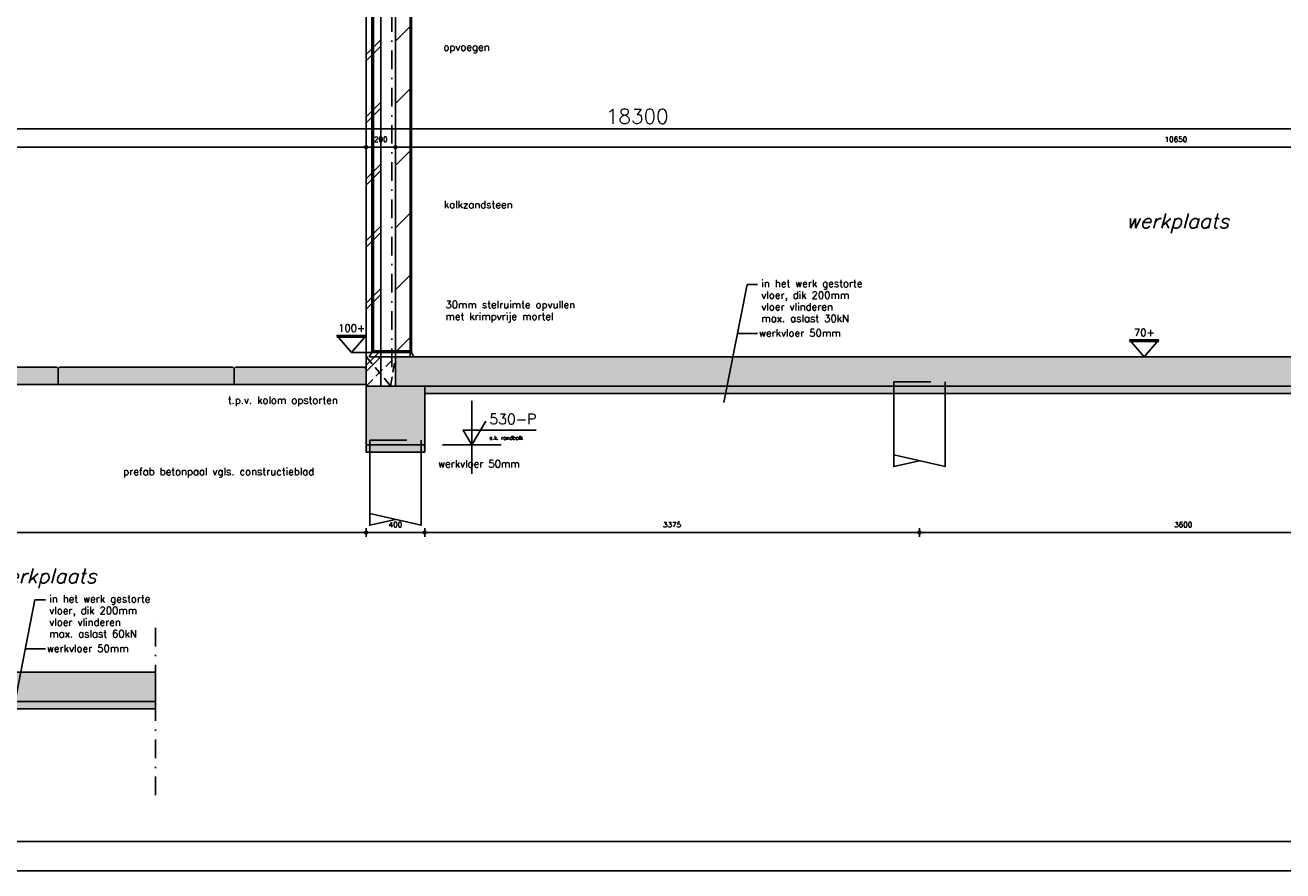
# Model space of a CAD drawing. Extents: x 0 to 38100, y 0 to 35640.
# Tile 5 of 42: x 8652 to 17232, y 0 to 5772. Entities that reach past the tile are written whole.
import ezdxf
from ezdxf.enums import TextEntityAlignment as Align

# ---------------------------------------------------------------- set-up
doc = ezdxf.new("R2010")
doc.units = 0
doc.header["$LTSCALE"] = 20
doc.header["$PDMODE"] = 1
doc.header["$PDSIZE"] = -3
for name, pattern in [('DASHDOT2', [12.7, 6.35, -3.175, 0, -3.175]), ('DASHED', [19.05, 12.7, -6.35]), ('HIDDEN2', [4.7625, 3.175, -1.5875])]:
    doc.linetypes.add(name, pattern=pattern)
doc.layers.get('0').update_dxf_attribs({"linetype": 'CONTINUOUS'})
doc.layers.get('DEFPOINTS').update_dxf_attribs({"linetype": 'CONTINUOUS'})
for name, color, linetype in [('A--A12--_F123-_SOLID', 27, 'CONTINUOUS'), ('A--A16--_F-23-', 1, 'CONTINUOUS'), ('A--A16--_F123-_SOLID', 27, 'CONTINUOUS'), ('A--A21--_F123-', 9, 'CONTINUOUS'), ('A--L$1A-_AFBREEKLIJN', 1, 'DASHDOT2'), ('A--L$2A-', 7, 'CONTINUOUS'), ('A--L$2A-_F123-', 1, 'CONTINUOUS'), ('A--L12--_F123-', 3, 'CONTINUOUS'), ('A--L16--', 7, 'CONTINUOUS'), ('A--L16--_F-23-', 7, 'CONTINUOUS'), ('A--L16--_F123-', 3, 'CONTINUOUS'), ('A--L17--', 7, 'CONTINUOUS'), ('A--L17--_F123-', 7, 'CONTINUOUS'), ('A--L21--', 7, 'CONTINUOUS'), ('A--L21--_F-2--', 7, 'CONTINUOUS'), ('A--L23--_F123-', 3, 'CONTINUOUS'), ('A--L28S-_F123-', 1, 'CONTINUOUS'), ('A--M$1A-_F123-_MAATV', 7, 'CONTINUOUS'), ('A--M$1A-_F123-_PEILM', 7, 'CONTINUOUS'), ('A--T$1A-_F123-_0_13MM', 8, 'CONTINUOUS'), ('A--T$1A-_F123-_0_18MM', 1, 'CONTINUOUS'), ('A--T$1A-_F123-_0_25MM', 2, 'CONTINUOUS'), ('A--T$1A-_F123-_0_35MM', 3, 'CONTINUOUS'), ('A--T$1A-_F123-_0_50MM', 4, 'CONTINUOUS'), ('X--LR---_CP', 7, 'CONTINUOUS')]:
    doc.layers.add(name, color=color, linetype=linetype)
doc.styles.add('0_13', font='ROMANS.shx', dxfattribs={"height": 26})
doc.styles.add('0_25', font='ROMANS.shx', dxfattribs={"height": 50})
doc.styles.add('0_35', font='ROMANS.shx', dxfattribs={"height": 70})
doc.styles.add('ALFA-0_25', font='ROMANS')
doc.styles.add('ALFA-5', font='romans')
doc.styles.add('MISO', font='ROMANS.shx')
doc.dimstyles.new('DLV18', dxfattribs={"dimscale": 20, "dimtxt": 1.8, "dimasz": 1, "dimexe": 0, "dimexo": 0, "dimgap": 0, "dimtad": 0, "dimdec": 0, "dimrnd": 1, "dimzin": 0, "dimtxsty": 'MISO', "dimblk1": '$DIMDLV', "dimblk2": '$DIMDLV', "dimsah": 1, "dimcen": 0, "dimse1": 1, "dimse2": 1, "dimclrd": 256, "dimclre": 256, "dimclrt": 1, "dimazin": 3, "dimtfac": 1, "dimtdec": 0, "dimtix": 1, "dimtmove": 0, "dimatfit": 3, "dimtvp": 1.5, "dimtolj": 1, "dimtzin": 0})
doc.dimstyles.new('DLV50', dxfattribs={"dimscale": 20, "dimtxt": 5, "dimasz": 1, "dimexe": 0, "dimexo": 0, "dimgap": 0, "dimtad": 0, "dimdec": 0, "dimrnd": 1, "dimzin": 0, "dimtxsty": 'MISO', "dimblk1": '$DIMDLV', "dimblk2": '$DIMDLV', "dimsah": 1, "dimcen": 0, "dimse1": 1, "dimse2": 1, "dimclrd": 256, "dimclre": 256, "dimclrt": 4, "dimazin": 3, "dimtfac": 1, "dimtdec": 0, "dimtix": 1, "dimtmove": 0, "dimatfit": 3, "dimtvp": 0.86, "dimtolj": 1, "dimtzin": 0})

# ---------------------------------------------------------------- blocks, each defined once
blk = doc.blocks.new('$DIMDLV')
at = {"color": 0}
for p, q in [((-1, 0), (1, 0)), ((0, -1.5), (0, 1.5))]:
    blk.add_line(p, q, dxfattribs=at)
blk.add_circle((0, 0), 0.5, dxfattribs=at)
blk = doc.blocks.new('*D148')
at = {"layer": 'A--M$1A-_F123-_MAATV'}
blk.add_line((3697.7, 5063.9), (21957.7, 5063.9), dxfattribs=at)
at = {"layer": 'DEFPOINTS', "color": 0}
for p in [(21977.7, 5063.9), (3677.7, 3438.9), (21977.7, 3308.9)]:
    blk.add_point(p, dxfattribs=at)
at = {"layer": 'A--M$1A-_F123-_MAATV', "xscale": 20, "yscale": 20, "zscale": 20, "rotation": 180}
blk.add_blockref('$DIMDLV', (3677.7, 5063.9), dxfattribs=at)
at = {"layer": 'A--M$1A-_F123-_MAATV', "xscale": 20, "yscale": 20, "zscale": 20}
blk.add_blockref('$DIMDLV', (21977.7, 5063.9), dxfattribs=at)
at = {"layer": 'A--M$1A-_F123-_MAATV', "color": 4, "insert": (12827.7, 5149.9), "char_height": 100, "attachment_point": 5, "style": 'MISO'}
blk.add_mtext('\\A1;18300', dxfattribs=at)
blk = doc.blocks.new('ERFVEHPL')
at = {"color": 3}
blk.add_lwpolyline([(0, 0), (1200, 0), (1200, 110), (1190, 120), (10, 120), (0, 110), (0, 0)], close=True, dxfattribs=at)
at = {"color": 16}
for points in [[(0, 0), (0, 110), (1190, 120), (10, 120)], [(1190, 120), (1200, 110), (0, 0), (1200, 0)]]:
    blk.add_solid(points, dxfattribs=at)
blk = doc.blocks.new('*U283')
at = {"layer": 'A--A21--_F123-', "linetype": 'CONTINUOUS'}
for p, q in [((-50, 6078.8), (50, 6178.8)), ((-50, 6036.4), (50, 6136.4)), ((-50, 5654.8), (50, 5754.8)), ((-50, 5612.4), (50, 5712.4)), ((-50, 5230.8), (50, 5330.8)), ((-50, 5188.4), (50, 5288.4)), ((-50, 4806.8), (50, 4906.8)), ((-50, 4764.4), (50, 4864.4)), ((-50, 4382.8), (50, 4482.8)), ((-50, 4340.4), (50, 4440.4)), ((-50, 3958.8), (50, 4058.8)), ((-50, 3916.4), (50, 4016.4)), ((-50, 3534.8), (50, 3634.8)), ((-50, 3492.4), (50, 3592.4)), ((-50, 3110.8), (50, 3210.8)), ((-50, 3068.4), (50, 3168.4)), ((-50, 2686.8), (50, 2786.8)), ((-50, 2644.4), (50, 2744.4)), ((-50, 2262.8), (50, 2362.8)), ((-50, 2220.4), (50, 2320.4)), ((-50, 1838.8), (50, 1938.8)), ((-50, 1796.4), (50, 1896.4)), ((-50, 1414.8), (50, 1514.8)), ((-50, 1372.4), (50, 1472.4)), ((-50, 990.8), (50, 1090.8)), ((-50, 948.4), (50, 1048.4)), ((-50, 566.8), (50, 666.8)), ((-50, 524.4), (50, 624.4)), ((-50, 142.8), (50, 242.8)), ((-50, 100.4), (50, 200.4))]:
    blk.add_line(p, q, dxfattribs=at)
blk = doc.blocks.new('*U153')
at = {"layer": 'A--L21--_F-2--', "color": 3, "linetype": 'CONTINUOUS'}
for points in [[(0, 0), (-50, 0), (-50, 6207.9), (0, 6207.9)], [(0, 0), (50, 0), (50, 6207.9), (0, 6207.9)]]:
    blk.add_lwpolyline(points, dxfattribs=at)
at = {"layer": 'A--A21--_F123-'}
blk.add_blockref('*U283', (0, 0), dxfattribs=at)
blk = doc.blocks.new('*U340')
at = {"layer": 'A--A21--_F123-', "linetype": 'CONTINUOUS'}
for p, q in [((-50, 5971.8), (-13.9, 6007.9)), ((-50, 5547.5), (50, 5647.5)), ((-50, 5123.3), (50, 5223.3)), ((-50, 4699), (50, 4799)), ((-50, 4274.7), (50, 4374.7)), ((-50, 3850.5), (50, 3950.5)), ((-50, 3426.2), (50, 3526.2)), ((-50, 3001.9), (50, 3101.9)), ((-50, 2577.7), (50, 2677.7)), ((-50, 2153.4), (50, 2253.4)), ((-50, 1729.2), (50, 1829.2)), ((-50, 1304.9), (50, 1404.9)), ((-50, 880.6), (50, 980.6)), ((-50, 456.4), (50, 556.4)), ((-50, 32.1), (50, 132.1))]:
    blk.add_line(p, q, dxfattribs=at)
blk = doc.blocks.new('*U154')
at = {"layer": 'A--L21--_F-2--', "color": 3, "linetype": 'CONTINUOUS'}
for points in [[(0, 0), (-50, 0), (-50, 6007.9), (0, 6007.9)], [(0, 0), (50, 0), (50, 6007.9), (0, 6007.9)]]:
    blk.add_lwpolyline(points, dxfattribs=at)
at = {"layer": 'A--A21--_F123-'}
blk.add_blockref('*U340', (0, 0), dxfattribs=at)
blk = doc.blocks.new('Q010075-')
at = {"layer": 'A--L17--_F123-', "color": 1, "linetype": 'DASHED'}
blk.add_lwpolyline([(-175, 0), (-175, 80), (175, 80), (175, 0)], dxfattribs=at)
at = {"layer": 'A--L17--_F123-', "color": 1, "linetype": 'CONTINUOUS'}
for points in [[(175, 0), (175, -500), (-175, -420)], [(-175, 0), (-175, -500), (0, -460)]]:
    blk.add_lwpolyline(points, dxfattribs=at)
at = {"layer": 'X--LR---_CP'}
for p in [(-175, 0), (-175, 0), (175, 0)]:
    blk.add_point(p, dxfattribs=at)
blk = doc.blocks.new('*U155')
at = {"layer": 'A--A16--_F123-_SOLID', "color": 11}
for points in [[(0, 0), (0, 25), (400, 0), (400, 25)], [(400, 0), (400, -25), (0, 0), (0, -25)]]:
    blk.add_solid(points, dxfattribs=at)
at = {"layer": 'A--L16--_F-23-', "color": 3, "linetype": 'CONTINUOUS'}
for points in [[(0, 0), (0, 25), (400, 25), (400, 0)], [(0, 0), (0, -25), (400, -25), (400, 0)]]:
    blk.add_lwpolyline(points, dxfattribs=at)
blk = doc.blocks.new('*U156')
at = {"layer": 'A--A16--_F123-_SOLID', "color": 11}
for points in [[(0, 0), (0, 25), (10350, 0), (10350, 25)], [(10350, 0), (10350, -25), (0, 0), (0, -25)]]:
    blk.add_solid(points, dxfattribs=at)
at = {"layer": 'A--L16--_F-23-', "color": 3, "linetype": 'CONTINUOUS'}
for points in [[(0, 0), (0, 25), (10350, 25), (10350, 0)], [(0, 0), (0, -25), (10350, -25), (10350, 0)]]:
    blk.add_lwpolyline(points, dxfattribs=at)
blk = doc.blocks.new('*D158')
at = {"layer": 'A--M$1A-_F123-_MAATV'}
blk.add_line((21807.7, 4938.9), (11197.7, 4938.9), dxfattribs=at)
at = {"layer": 'DEFPOINTS', "color": 0}
for p in [(11177.7, 4938.9), (11177.7, 3308.9), (21827.7, 3308.9)]:
    blk.add_point(p, dxfattribs=at)
at = {"layer": 'A--M$1A-_F123-_MAATV', "xscale": 20, "yscale": 20, "zscale": 20, "rotation": 180}
blk.add_blockref('$DIMDLV', (11177.7, 4938.9), dxfattribs=at)
at = {"layer": 'A--M$1A-_F123-_MAATV', "xscale": 20, "yscale": 20, "zscale": 20}
blk.add_blockref('$DIMDLV', (21827.7, 4938.9), dxfattribs=at)
at = {"layer": 'A--M$1A-_F123-_MAATV', "color": 1, "insert": (16502.7, 4992.9), "char_height": 36, "attachment_point": 5, "style": 'MISO'}
blk.add_mtext('\\A1;10650', dxfattribs=at)
blk = doc.blocks.new('*D159')
at = {"layer": 'A--M$1A-_F123-_MAATV'}
blk.add_line((11157.7, 4938.9), (10997.7, 4938.9), dxfattribs=at)
at = {"layer": 'DEFPOINTS', "color": 0}
for p in [(10977.7, 4938.9), (10977.7, 3308.9), (11177.7, 3308.9)]:
    blk.add_point(p, dxfattribs=at)
at = {"layer": 'A--M$1A-_F123-_MAATV', "xscale": 20, "yscale": 20, "zscale": 20, "rotation": 180}
blk.add_blockref('$DIMDLV', (10977.7, 4938.9), dxfattribs=at)
at = {"layer": 'A--M$1A-_F123-_MAATV', "xscale": 20, "yscale": 20, "zscale": 20}
blk.add_blockref('$DIMDLV', (11177.7, 4938.9), dxfattribs=at)
at = {"layer": 'A--M$1A-_F123-_MAATV', "color": 1, "insert": (11077.7, 4992.9), "char_height": 36, "attachment_point": 5, "style": 'MISO'}
blk.add_mtext('\\A1;200', dxfattribs=at)
blk = doc.blocks.new('*D160')
at = {"layer": 'A--M$1A-_F123-_MAATV'}
blk.add_line((10957.7, 4938.9), (3697.7, 4938.9), dxfattribs=at)
at = {"layer": 'DEFPOINTS', "color": 0}
for p in [(3677.7, 4938.9), (3677.7, 3478.9), (10977.7, 3308.9)]:
    blk.add_point(p, dxfattribs=at)
at = {"layer": 'A--M$1A-_F123-_MAATV', "xscale": 20, "yscale": 20, "zscale": 20, "rotation": 180}
blk.add_blockref('$DIMDLV', (3677.7, 4938.9), dxfattribs=at)
at = {"layer": 'A--M$1A-_F123-_MAATV', "xscale": 20, "yscale": 20, "zscale": 20}
blk.add_blockref('$DIMDLV', (10977.7, 4938.9), dxfattribs=at)
at = {"layer": 'A--M$1A-_F123-_MAATV', "color": 1, "insert": (7327.7, 4992.9), "char_height": 36, "attachment_point": 5, "style": 'MISO'}
blk.add_mtext('\\A1;7300', dxfattribs=at)
blk = doc.blocks.new('*D162')
at = {"layer": 'A--M$1A-_F123-_MAATV'}
blk.add_line((14732.7, 2308.9), (11397.7, 2308.9), dxfattribs=at)
at = {"layer": 'DEFPOINTS', "color": 0}
for p in [(14752.7, 3338.9), (11377.7, 2708.9), (11377.7, 2308.9)]:
    blk.add_point(p, dxfattribs=at)
at = {"layer": 'A--M$1A-_F123-_MAATV', "xscale": 20, "yscale": 20, "zscale": 20, "rotation": 180}
blk.add_blockref('$DIMDLV', (11377.7, 2308.9), dxfattribs=at)
at = {"layer": 'A--M$1A-_F123-_MAATV', "xscale": 20, "yscale": 20, "zscale": 20}
blk.add_blockref('$DIMDLV', (14752.7, 2308.9), dxfattribs=at)
at = {"layer": 'A--M$1A-_F123-_MAATV', "color": 1, "insert": (13065.2, 2362.9), "char_height": 36, "attachment_point": 5, "style": 'MISO'}
blk.add_mtext('\\A1;3375', dxfattribs=at)
blk = doc.blocks.new('*D163')
at = {"layer": 'A--M$1A-_F123-_MAATV'}
blk.add_line((11357.7, 2308.9), (10997.7, 2308.9), dxfattribs=at)
at = {"layer": 'DEFPOINTS', "color": 0}
for p in [(10977.7, 2708.9), (11377.7, 2708.9), (10977.7, 2308.9)]:
    blk.add_point(p, dxfattribs=at)
at = {"layer": 'A--M$1A-_F123-_MAATV', "xscale": 20, "yscale": 20, "zscale": 20, "rotation": 180}
blk.add_blockref('$DIMDLV', (10977.7, 2308.9), dxfattribs=at)
at = {"layer": 'A--M$1A-_F123-_MAATV', "xscale": 20, "yscale": 20, "zscale": 20}
blk.add_blockref('$DIMDLV', (11377.7, 2308.9), dxfattribs=at)
at = {"layer": 'A--M$1A-_F123-_MAATV', "color": 1, "insert": (11177.7, 2362.9), "char_height": 36, "attachment_point": 5, "style": 'MISO'}
blk.add_mtext('\\A1;400', dxfattribs=at)
blk = doc.blocks.new('*D164')
at = {"layer": 'A--M$1A-_F123-_MAATV'}
blk.add_line((4097.7, 2308.9), (10957.7, 2308.9), dxfattribs=at)
at = {"layer": 'DEFPOINTS', "color": 0}
for p in [(4077.7, 2708.9), (10977.7, 2708.9), (10977.7, 2308.9)]:
    blk.add_point(p, dxfattribs=at)
at = {"layer": 'A--M$1A-_F123-_MAATV', "xscale": 20, "yscale": 20, "zscale": 20, "rotation": 180}
blk.add_blockref('$DIMDLV', (4077.7, 2308.9), dxfattribs=at)
at = {"layer": 'A--M$1A-_F123-_MAATV', "xscale": 20, "yscale": 20, "zscale": 20}
blk.add_blockref('$DIMDLV', (10977.7, 2308.9), dxfattribs=at)
at = {"layer": 'A--M$1A-_F123-_MAATV', "color": 1, "insert": (7527.7, 2362.9), "char_height": 36, "attachment_point": 5, "style": 'MISO'}
blk.add_mtext('\\A1;6900', dxfattribs=at)
blk = doc.blocks.new('*D172')
at = {"layer": 'A--M$1A-_F123-_MAATV'}
blk.add_line((14772.7, 2308.9), (18332.7, 2308.9), dxfattribs=at)
at = {"layer": 'DEFPOINTS', "color": 0}
for p in [(14752.7, 3338.9), (18352.7, 3338.9), (18352.7, 2308.9)]:
    blk.add_point(p, dxfattribs=at)
at = {"layer": 'A--M$1A-_F123-_MAATV', "xscale": 20, "yscale": 20, "zscale": 20, "rotation": 180}
blk.add_blockref('$DIMDLV', (14752.7, 2308.9), dxfattribs=at)
at = {"layer": 'A--M$1A-_F123-_MAATV', "xscale": 20, "yscale": 20, "zscale": 20}
blk.add_blockref('$DIMDLV', (18352.7, 2308.9), dxfattribs=at)
at = {"layer": 'A--M$1A-_F123-_MAATV', "color": 1, "insert": (16552.7, 2362.9), "char_height": 36, "attachment_point": 5, "style": 'MISO'}
blk.add_mtext('\\A1;3600', dxfattribs=at)
blk = doc.blocks.new('*U272')
at = {"layer": 'A--A16--_F123-_SOLID', "color": 11}
for points in [[(0, 0), (0, 25), (1946, 0), (1946, 25)], [(1946, 0), (1946, -25), (0, 0), (0, -25)]]:
    blk.add_solid(points, dxfattribs=at)
at = {"layer": 'A--L16--_F-23-', "color": 3, "linetype": 'CONTINUOUS'}
for points in [[(0, 0), (0, 25), (1946, 25), (1946, 0)], [(0, 0), (0, -25), (1946, -25), (1946, 0)]]:
    blk.add_lwpolyline(points, dxfattribs=at)
blk = doc.blocks.new('KA-A1-2X')
at = {"layer": 'A--L$2A-_F123-'}
blk.add_lwpolyline([(0, 0), (0, 594), (1261, 594), (1261, 0)], close=True, dxfattribs=at)
at = {"layer": 'A--L$2A-_F123-', "color": 4}
blk.add_lwpolyline([(10, 10), (1251, 10), (1251, 584), (10, 584)], close=True, dxfattribs=at)
blk = doc.blocks.new('OO-PM-02')
at = {"layer": 'A--M$1A-_F123-_PEILM', "color": 1}
blk.add_line((10, 0), (-10, 0), dxfattribs=at)
at = {"layer": 'A--M$1A-_F123-_PEILM', "color": 2}
blk.add_lwpolyline([(22, 5), (-3, 5), (0, 0), (4.8, 8)], dxfattribs=at)
at = {"layer": 'A--T$1A-_F123-_0_13MM', "color": 8, "style": '0_13', "flags": 1}
blk.add_attdef('NULPUNT', text='', height=0.5, rotation=59.0362, dxfattribs=at).set_placement((2.4, 4), align=Align.BOTTOM_RIGHT)
at = {"layer": 'A--T$1A-_F123-_0_13MM', "color": 8, "style": '0_13'}
blk.add_attdef('BIJSCHRIFT', (6, 1.7), '', height=1.3, dxfattribs=at)
at = {"layer": 'A--T$1A-_F123-_0_35MM', "color": 3, "style": '0_35'}
blk.add_attdef('PEIL', (6, 7), '', height=3.5, dxfattribs=at)

msp = doc.modelspace()

# ---------------------------------------------------------------- hatches: boundary and pattern name
at = {"layer": 'A--A12--_F123-_SOLID'}
for points in [[(11177.7, 3508.9), (11177.7, 3378.9), (11177.7, 3308.9), (11377.7, 3308.9), (21577.7, 3308.9), (21827.7, 3308.9), (21827.7, 3378.9), (21827.7, 3508.9)], [(9540.5, 1356), (7444.6, 1356), (7444.6, 1226), (7444.6, 1156), (7594.6, 1156), (9540.5, 1156)]]:
    msp.add_hatch(color=256, dxfattribs=at).paths.add_polyline_path(points)
at = {"layer": 'A--A16--_F123-_SOLID'}
msp.add_hatch(color=256, dxfattribs=at).paths.add_polyline_path([(11377.7, 2908.9), (10977.7, 2908.9), (10977.7, 3308.9), (11377.7, 3308.9)])

# ---------------------------------------------------------------- linework, layer by layer
at = {"color": 3}
msp.add_lwpolyline([(10077.7, 3318.9), (10977.7, 3318.9), (10977.7, 3428.9), (10967.7, 3438.9), (10087.7, 3438.9), (10077.7, 3428.9), (10077.7, 3318.9)], close=True, dxfattribs=at)
at = {"color": 16}
for points in [[(10077.7, 3318.9), (10077.7, 3428.9), (10967.7, 3438.9), (10087.7, 3438.9)], [(10967.7, 3438.9), (10977.7, 3428.9), (10077.7, 3318.9), (10977.7, 3318.9)]]:
    msp.add_solid(points, dxfattribs=at)
at = {"layer": 'A--A16--_F-23-', "color": 8, "linetype": 'HIDDEN2'}
msp.add_lwpolyline([(10977.7, 3308.9), (11177.7, 3508.9), (10977.7, 3508.9), (11145, 3308.9), (11177.7, 3508.9)], dxfattribs=at)
at = {"layer": 'A--L$1A-_AFBREEKLIJN'}
msp.add_line((9540.5, 516), (9540.5, 1766), dxfattribs=at)
at = {"layer": 'A--L12--_F123-'}
for points in [[(11177.7, 3508.9), (11177.7, 3378.9), (11177.7, 3308.9), (11377.7, 3308.9), (21577.7, 3308.9), (21827.7, 3308.9), (21827.7, 3378.9), (21827.7, 3508.9)], [(9540.5, 1356), (7444.6, 1356), (7444.6, 1226), (7444.6, 1156), (7594.6, 1156), (9540.5, 1156)]]:
    msp.add_lwpolyline(points, close=True, dxfattribs=at)
at = {"layer": 'A--L16--_F123-'}
msp.add_lwpolyline([(11377.7, 2908.9), (10977.7, 2908.9), (10977.7, 3308.9), (11377.7, 3308.9)], close=True, dxfattribs=at)
at = {"layer": 'A--L23--_F123-', "color": 2, "linetype": 'CONTINUOUS'}
msp.add_lwpolyline([(11287.9, 3538.9), (11302.6, 3508.9), (11302.6, 3508.9), (10999.4, 3508.9), (11017.9, 3538.9)], close=True, dxfattribs=at)
at = {"layer": 'A--L28S-_F123-', "color": 1}
for p, q in [((11017.9, 3548.9), (11017.9, 9399)), ((11028.1, 3548.9), (11028.1, 9390.9)), ((11277.7, 3548.9), (11277.7, 9192.6)), ((11287.9, 3548.9), (11287.9, 9184.5))]:
    msp.add_line(p, q, dxfattribs=at)
at = {"layer": 'A--L28S-_F123-', "color": 8, "linetype": 'DASHDOT2'}
msp.add_line((11152.9, 3438.9), (11152.9, 9301.9), dxfattribs=at)
at = {"layer": 'A--L28S-_F123-', "color": 1}
msp.add_lwpolyline([(11017.9, 3538.9), (11287.9, 3538.9), (11287.9, 3548.9), (11017.9, 3548.9)], close=True, dxfattribs=at)
at = {"layer": 'A--M$1A-_F123-_PEILM', "color": 1, "linetype": 'CONTINUOUS'}
msp.add_line((11698.8, 2708.9), (11698.8, 3208.9), dxfattribs=at)
at = {"layer": 'A--T$1A-_F123-_0_18MM', "linetype": 'CONTINUOUS'}
for p, q in [((13419.1, 3196), (13576.4, 4003)), ((13576.4, 4003), (13648.2, 4003)), ((13511.3, 3668.7), (13648.2, 3668.7)), ((8560.8, 1043.1), (8718.1, 1850.1)), ((8718.1, 1850.1), (8789.9, 1850.1)), ((8653, 1515.8), (8789.9, 1515.8))]:
    msp.add_line(p, q, dxfattribs=at)
for points in [[(11277.7, 5617, 0, 13.3, 0), (11316.5, 5617, 0, 0, 0), (11362.7, 5617, 0, 0, 0), (11477.9, 5617, 0, 0, 0)], [(11277.7, 4541.3, 0, 13.3, 0), (11316.5, 4541.3, 0, 0, 0), (11362.7, 4541.3, 0, 0, 0), (11477.9, 4541.3, 0, 0, 0)], [(11246.3, 3538.9, 0, 13.3, 0), (11263.6, 3575, 0, 0, 0), (11395.4, 3858.8, 0, 0, 0), (11510.6, 3858.8, 0, 0, 0)], [(10998.3, 3324.9, 0, 13.3, 0), (10981.1, 3288.8, 0, 0, 0), (10943.6, 3207.1, 0, 0, 0), (10886, 3207.1, 0, 0, 0)], [(17033.3, 3258.9, 0, 13.3, 0), (17061.7, 3228.1, 0, 0, 0), (17110.2, 3172.7, 0, 0, 0), (17225.4, 3172.7, 0, 0, 0)], [(11272, 2858.9, 0, 13.3, 0), (11300.4, 2828.1, 0, 0, 0), (11348.9, 2772.7, 0, 0, 0), (11464.1, 2772.7, 0, 0, 0)], [(11002.7, 2719.6, 0, 13.3, 0), (10964, 2719.6, 0, 0, 0), (10917.8, 2719.6, 0, 0, 0), (10802.6, 2719.6, 0, 0, 0)]]:
    msp.add_lwpolyline(points, format="xyseb", dxfattribs=at)
at = {"layer": 'A--T$1A-_F123-_0_25MM', "color": 8, "linetype": 'CONTINUOUS'}
for p, q in [((10977.7, 3643.4), (10779, 3643.4)), ((16385.8, 3613.4), (16187.1, 3613.4)), ((11017.9, 3538.9), (10879, 3538.9))]:
    msp.add_line(p, q, dxfattribs=at)
for points in [[(10979, 3653.6), (10879, 3538.9), (10779, 3653.6)], [(16387.1, 3623.6), (16287.1, 3508.9), (16187.1, 3623.6)]]:
    msp.add_lwpolyline(points, close=True, dxfattribs=at)

# ---------------------------------------------------------------- block references
for p in [(7677.7, 3318.9), (8877.7, 3318.9)]:
    msp.add_blockref('ERFVEHPL', p)
at = {"layer": 'A--L$2A-', "xscale": 20, "yscale": 20}
msp.add_blockref('KA-A1-2X', (0, 0), dxfattribs=at)
at = {"layer": 'A--L16--'}
for name, p in [('*U156', (11377.7, 3283.9)), ('*U155', (10977.7, 2883.9)), ('*U272', (7594.6, 1131))]:
    msp.add_blockref(name, p, dxfattribs=at)
at = {"layer": 'A--L17--'}
for p in [(14752.7, 3258.9), (11177.7, 2858.9)]:
    msp.add_blockref('Q010075-', p, dxfattribs=at)
at = {"layer": 'A--L21--'}
for name, p in [('*U153', (11027.7, 3308.9)), ('*U154', (11227.7, 3508.9))]:
    msp.add_blockref(name, p, dxfattribs=at)
at = {"layer": 'A--M$1A-_F123-_PEILM', "color": 3, "linetype": 'CONTINUOUS', "xscale": 20, "yscale": 20}
msp.add_blockref('OO-PM-02', (11698.8, 2908.9), dxfattribs=at).add_auto_attribs({'PEIL': '530-P', 'BIJSCHRIFT': 'o.k. randbalk'})

# ---------------------------------------------------------------- texts
at = {"layer": 'A--T$1A-_F123-_0_25MM', "linetype": 'CONTINUOUS'}
for s, style, p in [('opvoegen', '0_25', (11505.3, 5598)), ('kalkzandsteen', '0_25', (11508, 4522.3)), ('in het werk gestorte', 'ALFA-0_25', (13674.1, 3984.7)), ('vloer, dik 200mm', 'ALFA-0_25', (13674.1, 3905.2)), ('30mm stelruimte opvullen', '0_25', (11519, 3839.8)), ('vloer vlinderen', 'ALFA-0_25', (13674.1, 3825.6)), ('met krimpvrije mortel', '0_25', (11519, 3759.8)), ('max. aslast 30kN', 'ALFA-0_25', (13674.1, 3746.1)), ('werkvloer 50mm', 'ALFA-0_25', (13658.6, 3646.6)), ('t.p.v. kolom opstorten', '0_25', (10034.8, 3188.1)), ('prefab betonpaal vgls. constructieblad', '0_25', (9320.8, 2700.6)), ('werkvloer 50mm', '0_25', (11469.1, 2753.7)), ('vloer, dik 200mm', 'ALFA-0_25', (8815.9, 1752.3)), ('in het werk gestorte', 'ALFA-0_25', (8815.9, 1831.8)), ('vloer vlinderen', 'ALFA-0_25', (8815.9, 1672.8)), ('max. aslast 60kN', 'ALFA-0_25', (8815.9, 1593.3)), ('werkvloer 50mm', 'ALFA-0_25', (8800.4, 1493.7))]:
    msp.add_text(s, height=50, dxfattribs=dict(at, style=style)).set_placement(p)
at = {"layer": 'A--T$1A-_F123-_0_25MM', "linetype": 'CONTINUOUS', "style": '0_25'}
for s, p in [('100+', (10879, 3705)), ('70+', (16287.1, 3675))]:
    msp.add_text(s, height=50, dxfattribs=at).set_placement(p, align=Align.MIDDLE)
at = {"layer": 'A--T$1A-_F123-_0_50MM', "linetype": 'CONTINUOUS', "style": 'ALFA-5', "oblique": 15}
for p in [(16513.9, 4419.7), (8787.2, 1996)]:
    msp.add_text('werkplaats', height=100, dxfattribs=at).set_placement(p, align=Align.MIDDLE)

# ---------------------------------------------------------------- dimensions: what is measured, and where the dimension line sits
at = {"layer": 'A--M$1A-_F123-_MAATV'}
for base, p1, p2, dimstyle, picture, middle in [((21977.7, 5063.9), (3677.7, 3438.9), (21977.7, 3308.9), 'DLV50', '*D148', (12827.7, 5149.9)), ((3677.7, 4938.9), (10977.7, 3308.9), (3677.7, 3478.9), 'DLV18', '*D160', (7327.7, 4992.9)), ((10977.7, 4938.9), (11177.7, 3308.9), (10977.7, 3308.9), 'DLV18', '*D159', (11077.7, 4992.9)), ((11177.7, 4938.9), (21827.7, 3308.9), (11177.7, 3308.9), 'DLV18', '*D158', (16502.7, 4992.9)), ((11377.7, 2308.9), (14752.7, 3338.9), (11377.7, 2708.9), 'DLV18', '*D162', (13065.2, 2362.9)), ((18352.7, 2308.9), (14752.7, 3338.9), (18352.7, 3338.9), 'DLV18', '*D172', (16552.7, 2362.9)), ((10977.7, 2308.9), (4077.7, 2708.9), (10977.7, 2708.9), 'DLV18', '*D164', (7527.7, 2362.9)), ((10977.7, 2308.9), (11377.7, 2708.9), (10977.7, 2708.9), 'DLV18', '*D163', (11177.7, 2362.9))]:
    dim = msp.add_linear_dim(base=base, p1=p1, p2=p2, dimstyle=dimstyle, dxfattribs=at)
    dim.commit()
    dim.dimension.update_dxf_attribs({"geometry": picture, "text_midpoint": middle})

doc.saveas('drawing.dxf')
